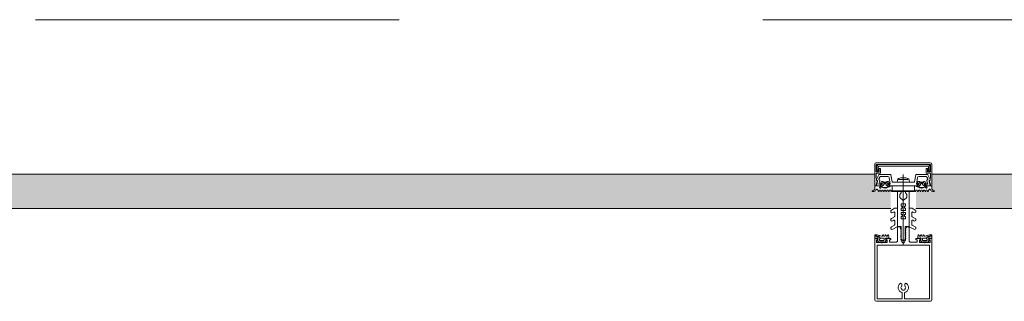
# Model space of a CAD drawing. Header units: centimetres. Extents: x -2424 to 2319, y 5 to 3760.
# Tile 115 of 117: x 1376 to 1462, y 3509 to 3533. Entities that reach past the tile are written whole.
import ezdxf

# ---------------------------------------------------------------- set-up
doc = ezdxf.new("R2010")
doc.units = ezdxf.units.CM
doc.linetypes.add('Oś', pattern=[222.25, 127, -31.75, 31.75, -31.75])
for name, color, linetype, lineweight in [('A-DETL-GENF', 92, 'Continuous', 9), ('A-GLAZ-CURT', 52, 'Continuous', 13), ('S-GRID', 1, 'Continuous', 13)]:
    doc.layers.add(name, color=color, linetype=linetype, lineweight=lineweight)

msp = doc.modelspace()

# ---------------------------------------------------------------- hatches: boundary and pattern name
at = {"layer": 'A-GLAZ-CURT', "lineweight": 9}
for points in [[(1452.559, 3516.826), (1452.559, 3518.326), (1451.159, 3518.326), (1451.159, 3519.826), (1309.877, 3519.826), (1309.877, 3518.326), (1308.477, 3518.326), (1308.477, 3516.826), (1451.159, 3516.826)], [(1598.841, 3516.826), (1598.841, 3518.326), (1597.441, 3518.326), (1597.441, 3519.826), (1456.159, 3519.826), (1456.159, 3518.326), (1454.759, 3518.326), (1454.759, 3516.826), (1597.441, 3516.826)]]:
    msp.add_hatch(color=251, dxfattribs=at).paths.add_polyline_path(points, flags=0)

# ---------------------------------------------------------------- linework, layer by layer
at = {"layer": 'A-DETL-GENF', "color": 251, "lineweight": 9, "extrusion": (0, 0, -1)}
for p, q in [((1456.009, 3520.826), (1451.309, 3520.826)), ((1455.794, 3520.52), (1451.524, 3520.52)), ((1451.534, 3520.67), (1455.784, 3520.67)), ((1451.315, 3519.36), (1451.514, 3519.787)), ((1451.339, 3519.916), (1451.619, 3519.916)), ((1451.604, 3519.578), (1451.528, 3519.414)), ((1451.559, 3519.816), (1452.52, 3519.816)), ((1451.681, 3519.08), (1451.763, 3519.177)), ((1452.317, 3519.636), (1451.695, 3519.636)), ((1452.355, 3519.177), (1452.437, 3519.08)), ((1452.569, 3519.774), (1452.677, 3519.165)), ((1454.067, 3519.361), (1453.252, 3519.361)), ((1453.434, 3519.509), (1453.884, 3519.509)), ((1453.659, 3519.81), (1453.659, 3513.648)), ((1454.641, 3519.165), (1454.749, 3519.774)), ((1454.798, 3519.816), (1455.759, 3519.816)), ((1454.963, 3519.177), (1454.881, 3519.08)), ((1455.624, 3519.636), (1455.001, 3519.636)), ((1455.637, 3519.08), (1455.555, 3519.177)), ((1455.699, 3519.916), (1455.979, 3519.916)), ((1455.79, 3519.414), (1455.714, 3519.578)), ((1455.804, 3519.787), (1456.004, 3519.36)), ((1451.06, 3518.327), (1450.972, 3518.327)), ((1451.484, 3518.343), (1451.396, 3518.495)), ((1451.586, 3518.427), (1451.536, 3518.343)), ((1451.649, 3518.805), (1451.71, 3518.805)), ((1451.778, 3518.745), (1451.649, 3518.745)), ((1451.704, 3518.343), (1451.654, 3518.427)), ((1451.684, 3518.635), (1451.712, 3518.684)), ((1451.806, 3518.427), (1451.756, 3518.343)), ((1451.819, 3519.016), (1451.819, 3518.896)), ((1451.831, 3518.702), (1451.832, 3518.688)), ((1451.989, 3519.066), (1451.869, 3519.066)), ((1451.869, 3518.846), (1451.897, 3518.846)), ((1451.873, 3518.666), (1451.892, 3518.676)), ((1451.924, 3518.343), (1451.874, 3518.427)), ((1451.923, 3518.861), (1452.015, 3519.021)), ((1451.937, 3518.659), (1451.942, 3518.645)), ((1451.944, 3519.125), (1452.174, 3519.125)), ((1452.025, 3518.428), (1451.975, 3518.343)), ((1451.992, 3518.633), (1452.006, 3518.647)), ((1452.055, 3518.642), (1452.062, 3518.63)), ((1452.144, 3518.343), (1452.094, 3518.427)), ((1452.103, 3519.021), (1452.196, 3518.861)), ((1452.114, 3518.631), (1452.124, 3518.649)), ((1452.249, 3519.066), (1452.129, 3519.066)), ((1452.172, 3518.656), (1452.183, 3518.647)), ((1452.245, 3518.428), (1452.195, 3518.343)), ((1452.222, 3518.846), (1452.249, 3518.846)), ((1452.232, 3518.661), (1452.237, 3518.681)), ((1452.28, 3518.7), (1452.294, 3518.693)), ((1452.299, 3518.896), (1452.299, 3519.016)), ((1452.364, 3518.343), (1452.314, 3518.428)), ((1452.41, 3518.805), (1452.475, 3518.805)), ((1452.463, 3518.424), (1452.415, 3518.343)), ((1452.584, 3518.342), (1452.537, 3518.425)), ((1452.706, 3519.141), (1453.634, 3519.141)), ((1453.684, 3519.141), (1454.612, 3519.141)), ((1454.734, 3518.342), (1454.782, 3518.425)), ((1454.908, 3518.805), (1454.843, 3518.805)), ((1454.855, 3518.424), (1454.903, 3518.343)), ((1454.955, 3518.343), (1455.005, 3518.428)), ((1455.019, 3518.896), (1455.019, 3519.016)), ((1455.038, 3518.7), (1455.025, 3518.693)), ((1455.069, 3519.066), (1455.189, 3519.066)), ((1455.097, 3518.846), (1455.069, 3518.846)), ((1455.073, 3518.428), (1455.123, 3518.343)), ((1455.086, 3518.661), (1455.081, 3518.681)), ((1455.215, 3519.021), (1455.123, 3518.861)), ((1455.146, 3518.656), (1455.135, 3518.647)), ((1455.374, 3519.125), (1455.144, 3519.125)), ((1455.175, 3518.343), (1455.225, 3518.427)), ((1455.205, 3518.631), (1455.195, 3518.649)), ((1455.264, 3518.642), (1455.256, 3518.63)), ((1455.293, 3518.428), (1455.343, 3518.343)), ((1455.396, 3518.861), (1455.303, 3519.021)), ((1455.327, 3518.633), (1455.313, 3518.647)), ((1455.329, 3519.066), (1455.449, 3519.066)), ((1455.381, 3518.659), (1455.376, 3518.645)), ((1455.395, 3518.343), (1455.445, 3518.427)), ((1455.449, 3518.846), (1455.421, 3518.846)), ((1455.445, 3518.666), (1455.427, 3518.676)), ((1455.487, 3518.702), (1455.486, 3518.688)), ((1455.499, 3519.016), (1455.499, 3518.896)), ((1455.513, 3518.427), (1455.563, 3518.343)), ((1455.541, 3518.745), (1455.669, 3518.745)), ((1455.634, 3518.635), (1455.606, 3518.684)), ((1455.669, 3518.805), (1455.609, 3518.805)), ((1455.614, 3518.343), (1455.664, 3518.427)), ((1455.732, 3518.427), (1455.783, 3518.343)), ((1455.834, 3518.343), (1455.922, 3518.495)), ((1456.258, 3518.327), (1456.346, 3518.327)), ((1453.359, 3517.827), (1453.359, 3518.042)), ((1453.959, 3517.827), (1453.959, 3518.042)), ((1452.897, 3516.852), (1452.621, 3516.693)), ((1453.109, 3516.859), (1452.922, 3516.859)), ((1453.159, 3515.288), (1453.159, 3516.809)), ((1454.159, 3515.288), (1454.159, 3516.809)), ((1454.209, 3516.859), (1454.395, 3516.859)), ((1454.42, 3516.852), (1454.696, 3516.693)), ((1452.884, 3516.119), (1452.621, 3515.967)), ((1452.746, 3516.476), (1452.834, 3516.527)), ((1452.746, 3515.751), (1452.834, 3515.801)), ((1452.909, 3516.483), (1452.909, 3516.162)), ((1452.909, 3515.758), (1452.909, 3515.432)), ((1454.409, 3516.483), (1454.409, 3516.162)), ((1454.409, 3515.758), (1454.409, 3515.432)), ((1454.434, 3516.119), (1454.696, 3515.967)), ((1454.571, 3516.476), (1454.484, 3516.527)), ((1454.571, 3515.751), (1454.484, 3515.801)), ((1452.884, 3515.389), (1452.621, 3515.237)), ((1452.746, 3515.021), (1453.134, 3515.244)), ((1453.159, 3514.046), (1453.159, 3515.176)), ((1453.209, 3515.226), (1453.309, 3515.226)), ((1454.024, 3515.226), (1454.109, 3515.226)), ((1454.159, 3515.176), (1454.159, 3514.046)), ((1454.571, 3515.021), (1454.184, 3515.244)), ((1454.434, 3515.389), (1454.696, 3515.237)), ((1451.31, 3514.407), (1451.18, 3514.407)), ((1451.288, 3514.525), (1451.188, 3514.525)), ((1451.571, 3514.3), (1451.35, 3514.398)), ((1451.438, 3514.068), (1451.403, 3514.048)), ((1451.755, 3514.407), (1451.614, 3514.461)), ((1451.616, 3514.046), (1451.943, 3514.046)), ((1451.942, 3514.245), (1451.72, 3514.245)), ((1451.864, 3514.512), (1451.816, 3514.429)), ((1451.964, 3514.429), (1451.916, 3514.512)), ((1451.99, 3514.087), (1451.99, 3514.196)), ((1452.084, 3514.512), (1452.035, 3514.429)), ((1452.156, 3514.048), (1452.121, 3514.068)), ((1452.184, 3514.429), (1452.137, 3514.51)), ((1452.305, 3514.512), (1452.257, 3514.429)), ((1453.474, 3514.432), (1453.449, 3514.417)), ((1453.449, 3514.4), (1453.474, 3514.386)), ((1453.484, 3514.368), (1453.484, 3514.23)), ((1453.584, 3514.057), (1453.609, 3514.042)), ((1453.734, 3514.057), (1453.709, 3514.042)), ((1453.834, 3514.368), (1453.834, 3514.23)), ((1453.844, 3514.432), (1453.869, 3514.417)), ((1453.869, 3514.4), (1453.844, 3514.386)), ((1455.013, 3514.512), (1455.061, 3514.429)), ((1455.134, 3514.429), (1455.181, 3514.51)), ((1455.162, 3514.048), (1455.197, 3514.068)), ((1455.234, 3514.512), (1455.283, 3514.429)), ((1455.329, 3514.087), (1455.329, 3514.196)), ((1455.354, 3514.429), (1455.402, 3514.512)), ((1455.702, 3514.046), (1455.375, 3514.046)), ((1455.376, 3514.245), (1455.599, 3514.245)), ((1455.454, 3514.512), (1455.503, 3514.429)), ((1455.563, 3514.407), (1455.704, 3514.461)), ((1455.747, 3514.3), (1455.968, 3514.398)), ((1455.88, 3514.068), (1455.915, 3514.048)), ((1456.009, 3514.407), (1456.139, 3514.407)), ((1456.031, 3514.525), (1456.131, 3514.525)), ((1451.159, 3508.936), (1451.159, 3513.536)), ((1451.369, 3508.936), (1451.369, 3513.536)), ((1451.4, 3513.998), (1451.523, 3513.896)), ((1451.637, 3513.907), (1451.645, 3513.917)), ((1451.684, 3513.935), (1451.876, 3513.935)), ((1451.915, 3513.917), (1451.923, 3513.907)), ((1452.036, 3513.896), (1452.16, 3513.998)), ((1455.282, 3513.896), (1455.159, 3513.998)), ((1455.404, 3513.917), (1455.396, 3513.907)), ((1455.635, 3513.935), (1455.443, 3513.935)), ((1455.681, 3513.907), (1455.673, 3513.917)), ((1455.919, 3513.998), (1455.795, 3513.896)), ((1455.949, 3508.936), (1455.949, 3513.536)), ((1456.159, 3508.936), (1456.159, 3513.536)), ((1451.159, 3508.876), (1451.159, 3510.526)), ((1453.539, 3510.072), (1453.539, 3510.198)), ((1453.539, 3509.717), (1453.539, 3509.778)), ((1453.779, 3510.198), (1453.779, 3510.072)), ((1453.779, 3509.778), (1453.779, 3509.717)), ((1456.159, 3510.526), (1456.159, 3508.875)), ((1453.559, 3509.448), (1453.559, 3508.986)), ((1453.759, 3508.986), (1453.759, 3509.448)), ((1456.025, 3508.726), (1451.309, 3508.726))]:
    msp.add_line(p, q, dxfattribs=at)
at = {"layer": 'A-DETL-GENF', "color": 251, "lineweight": 9, "extrusion": (0, 0, -1), "flags": 128}
for points in [[(-1451.159, 3520.676), (-1451.159, 3518.826), (-1451.269, 3518.826), (-1451.386, 3519.184)], [(-1451.669, 3519.966), (-1451.669, 3520.316), (-1451.539, 3520.316), (-1451.539, 3520.046), (-1451.289, 3520.046), (-1451.289, 3520.676), (-1456.029, 3520.676), (-1456.029, 3520.046), (-1455.779, 3520.046), (-1455.779, 3520.316), (-1455.649, 3520.316), (-1455.649, 3519.966)], [(-1451.474, 3520.47), (-1451.474, 3520.11), (-1451.334, 3520.11), (-1451.334, 3520.47)], [(-1455.984, 3520.47), (-1455.984, 3520.11), (-1455.844, 3520.11), (-1455.844, 3520.47)], [(-1455.933, 3519.184), (-1456.049, 3518.826), (-1456.159, 3518.826), (-1456.159, 3520.676)], [(-1451.319, 3519.327), (-1451.319, 3519.432), (-1451.289, 3519.55), (-1451.289, 3519.865)], [(-1451.602, 3519.26), (-1451.523, 3518.966), (-1451.709, 3518.966), (-1451.709, 3518.906), (-1451.629, 3518.826), (-1451.309, 3518.826), (-1451.409, 3519.2)], [(-1454.903, 3519.553), (-1454.799, 3518.966), (-1454.909, 3518.966), (-1454.909, 3518.906), (-1454.829, 3518.826), (-1452.489, 3518.826), (-1452.409, 3518.906), (-1452.409, 3518.966), (-1452.519, 3518.966), (-1452.416, 3519.553)], [(-1454.179, 3519.299), (-1454.199, 3519.146), (-1453.119, 3519.146), (-1453.139, 3519.299)], [(-1455.909, 3519.2), (-1456.009, 3518.826), (-1455.689, 3518.826), (-1455.609, 3518.906), (-1455.609, 3518.966), (-1455.796, 3518.966), (-1455.717, 3519.26)], [(-1456.029, 3519.866), (-1456.029, 3519.55), (-1455.999, 3519.432), (-1455.999, 3519.327)], [(-1451.179, 3518.536), (-1451.179, 3518.805), (-1451.589, 3518.805)], [(-1451.739, 3518.993), (-1451.739, 3519.005), (-1451.689, 3519.034)], [(-1452.456, 3518.745), (-1452.334, 3518.745), (-1452.337, 3518.72), (-1452.464, 3518.735)], [(-1452.429, 3519.034), (-1452.379, 3519.005), (-1452.379, 3518.993)], [(-1452.544, 3518.805), (-1452.679, 3518.805), (-1452.679, 3518.416), (-1452.637, 3518.342)], [(-1453.459, 3518.215), (-1453.459, 3518.329), (-1453.159, 3518.329), (-1453.159, 3515.259), (-1453.484, 3515.259), (-1453.484, 3514.449)], [(-1453.859, 3518.215), (-1453.859, 3518.329), (-1454.159, 3518.329), (-1454.159, 3515.259), (-1453.834, 3515.259), (-1453.834, 3514.449)], [(-1454.775, 3518.805), (-1454.639, 3518.805), (-1454.639, 3518.416), (-1454.682, 3518.342)], [(-1454.862, 3518.745), (-1454.984, 3518.745), (-1454.981, 3518.72), (-1454.854, 3518.735)], [(-1454.889, 3519.034), (-1454.939, 3519.005), (-1454.939, 3518.993)], [(-1455.579, 3518.993), (-1455.579, 3519.005), (-1455.629, 3519.034)], [(-1456.139, 3518.536), (-1456.139, 3518.805), (-1455.729, 3518.805)], [(-1453.394, 3517.75), (-1453.659, 3517.529), (-1453.659, 3517.229), (-1453.459, 3517.229), (-1453.459, 3517.029), (-1453.559, 3517.029), (-1453.559, 3516.863), (-1453.459, 3516.863), (-1453.459, 3516.663), (-1453.659, 3516.663), (-1453.659, 3516.496), (-1453.459, 3516.496), (-1453.459, 3516.296), (-1453.559, 3516.296), (-1453.559, 3516.129), (-1453.459, 3516.129), (-1453.459, 3515.929), (-1453.659, 3515.929), (-1453.659, 3514.029), (-1453.659, 3515.929), (-1453.859, 3515.929), (-1453.859, 3516.129), (-1453.759, 3516.129), (-1453.759, 3516.296), (-1453.859, 3516.296), (-1453.859, 3516.496), (-1453.659, 3516.496), (-1453.659, 3516.663), (-1453.859, 3516.663), (-1453.859, 3516.863), (-1453.759, 3516.863), (-1453.759, 3517.029), (-1453.859, 3517.029), (-1453.859, 3517.229), (-1453.659, 3517.229), (-1453.659, 3517.529), (-1453.923, 3517.75)], [(-1453.409, 3515.126), (-1453.409, 3515.036), (-1453.459, 3515.005), (-1453.459, 3514.884), (-1453.409, 3514.856), (-1453.459, 3514.827), (-1453.459, 3514.704), (-1453.409, 3514.676), (-1453.459, 3514.647), (-1453.459, 3514.524), (-1453.409, 3514.496), (-1453.459, 3514.467), (-1453.459, 3514.344), (-1453.409, 3514.316), (-1453.459, 3514.287), (-1453.459, 3514.164), (-1453.409, 3514.136), (-1453.459, 3514.107), (-1453.459, 3514.071), (-1453.571, 3513.876)], [(-1453.746, 3513.876), (-1453.859, 3514.071), (-1453.859, 3514.197), (-1453.909, 3514.226), (-1453.859, 3514.254), (-1453.859, 3514.377), (-1453.909, 3514.406), (-1453.859, 3514.434), (-1453.859, 3514.557), (-1453.909, 3514.586), (-1453.859, 3514.614), (-1453.859, 3514.737), (-1453.909, 3514.766), (-1453.859, 3514.794), (-1453.859, 3514.917), (-1453.909, 3514.946), (-1453.859, 3514.974), (-1453.859, 3515.095), (-1453.911, 3515.126)], [(-1451.159, 3513.426), (-1451.159, 3514.226), (-1451.348, 3514.226), (-1451.428, 3514.146), (-1451.428, 3514.086), (-1451.309, 3514.086), (-1451.309, 3513.856), (-1451.754, 3513.856)], [(-1451.16, 3514.387), (-1451.16, 3514.246), (-1451.361, 3514.246), (-1451.412, 3514.259)], [(-1451.803, 3513.856), (-1452.249, 3513.856), (-1452.249, 3514.086), (-1452.129, 3514.086), (-1452.129, 3514.146), (-1452.209, 3514.226), (-1452.569, 3514.226), (-1452.569, 3514.106), (-1452.449, 3514.106), (-1452.449, 3513.896), (-1453.009, 3513.896)], [(-1452.147, 3514.259), (-1452.198, 3514.246), (-1452.4, 3514.246), (-1452.4, 3514.438), (-1452.357, 3514.512)], [(-1454.309, 3513.896), (-1454.869, 3513.896), (-1454.869, 3514.106), (-1454.749, 3514.106), (-1454.749, 3514.226), (-1455.108, 3514.226), (-1455.188, 3514.146), (-1455.188, 3514.086), (-1455.069, 3514.086), (-1455.069, 3513.856), (-1455.514, 3513.856)], [(-1455.171, 3514.259), (-1455.12, 3514.246), (-1454.919, 3514.246), (-1454.919, 3514.438), (-1454.961, 3514.512)], [(-1455.564, 3513.856), (-1456.009, 3513.856), (-1456.009, 3514.086), (-1455.889, 3514.086), (-1455.889, 3514.146), (-1455.969, 3514.226), (-1456.159, 3514.226), (-1456.159, 3513.426)], [(-1456.159, 3514.387), (-1456.159, 3514.246), (-1455.957, 3514.246), (-1455.906, 3514.259)], [(-1451.369, 3513.426), (-1451.369, 3513.625), (-1455.949, 3513.625), (-1455.949, 3513.426)], [(-1453.509, 3508.936), (-1451.369, 3508.936), (-1451.369, 3510.526)], [(-1455.949, 3510.526), (-1455.949, 3508.936), (-1453.809, 3508.936)]]:
    msp.add_lwpolyline(points, dxfattribs=at)
for points in [[(-1454.629, 3518.366), (-1452.689, 3518.366), (-1452.689, 3518.816), (-1454.629, 3518.816)], [(-1454.629, 3518.326), (-1452.689, 3518.326), (-1452.689, 3518.366), (-1454.629, 3518.366)]]:
    msp.add_lwpolyline(points, close=True, dxfattribs=at)
at = {"layer": 'A-DETL-GENF', "color": 251, "lineweight": 9, "extrusion": (0, 0, -1)}
for centre, radius, start, end in [((-1451.309, 3520.676), 0.15, 359.99376, 90.0062), ((-1451.534, 3520.47), 0.2, 359.97179, 90.0352), ((-1451.524, 3520.47), 0.0499, 359.87955, 90.02248), ((-1455.784, 3520.47), 0.2, 90.02951, 179.97227), ((-1455.794, 3520.47), 0.0501, 90.08749, 179.93358), ((-1456.009, 3520.676), 0.15, 90.04937, 179.95063), ((-1451.34, 3519.864), 0.0512, 0.57094, 88.64822), ((-1451.369, 3519.334), 0.06, 278.44171, 25), ((-1451.389, 3519.327), 0.07, 300.00644, 0), ((-1451.319, 3519.206), 0.07, 120.00644, 198), ((-1451.352, 3519.216), 0.06, 98.44171, 195), ((-1451.559, 3519.766), 0.05, 25, 90), ((-1451.582, 3519.389), 0.06, 288.81925, 25), ((-1451.544, 3519.276), 0.06, 108.81925, 195), ((-1451.695, 3519.536), 0.1, 25, 90), ((-1451.619, 3519.966), 0.05, 180.00001, 270.0001), ((-1451.824, 3519.125), 0.08, 39.99668, 157.38439), ((-1452.294, 3519.125), 0.08, 22.62277, 139.99694), ((-1452.317, 3519.536), 0.1, 90, 170), ((-1452.52, 3519.766), 0.05, 90, 170), ((-1453.353, 3519.246), 0.22, 13.97065, 62.72797), ((-1453.66, 3518.616), 0.921, 63.70777, 75.82838), ((-1453.659, 3518.617), 0.92, 104.16828, 116.29299), ((-1453.966, 3519.246), 0.22, 117.27461, 166.02676), ((-1454.798, 3519.766), 0.05, 10, 90), ((-1455.001, 3519.536), 0.1, 10, 90), ((-1455.024, 3519.125), 0.08, 40.00306, 157.37723), ((-1455.494, 3519.125), 0.08, 22.61561, 140.00332), ((-1455.624, 3519.536), 0.1, 90, 155), ((-1455.699, 3519.966), 0.05, 269.99812, 0.00166), ((-1455.775, 3519.276), 0.06, 345, 71.18075), ((-1455.736, 3519.389), 0.06, 155, 251.18075), ((-1455.759, 3519.766), 0.05, 90, 155), ((-1455.967, 3519.216), 0.06, 345, 81.55829), ((-1455.999, 3519.206), 0.07, 342, 59.99829), ((-1455.949, 3519.334), 0.06, 155, 261.55829), ((-1455.929, 3519.327), 0.07, 180, 239.99829), ((-1455.979, 3519.866), 0.0498, 89.82624, 180.17354), ((-1450.972, 3518.357), 0.03, 269.9022, 81.64334), ((-1450.926, 3518.669), 0.286, 207.59211, 261.64334), ((-1451.06, 3518.527), 0.2, 260.45454, 269.9022), ((-1451.045, 3518.617), 0.291, 205.36369, 260.45454), ((-1451.353, 3518.47), 0.05, 25.36369, 150.16485), ((-1451.51, 3518.358), 0.03, 210.71536, 330.16485), ((-1451.649, 3518.68), 0.065, 270, 90), ((-1451.62, 3518.403), 0.0417, 35.13204, 144.86796), ((-1451.619, 3518.805), 0.03, 180, 0), ((-1451.649, 3518.655), 0.04, 209.99374, 270.00001), ((-1451.704, 3519.06), 0.03, 300.00493, 39.98969), ((-1451.73, 3518.358), 0.03, 210.58867, 329.53464), ((-1451.709, 3518.835), 0.03, 180.01852, 269.09479), ((-1451.799, 3518.634), 0.1, 30.00227, 89.17284), ((-1452.043, 3518.914), 0.314, 345.49788, 14.50212), ((-1451.778, 3518.695), 0.05, 90, 125.07788), ((-1451.798, 3518.7), 0.0339, 89.17829, 176.99749), ((-1452.059, 3519.097), 0.44, 234.15879, 305.07788), ((-1451.84, 3518.404), 0.0415, 35.01205, 144.98795), ((-1451.869, 3519.016), 0.05, 359.98992, 90.01008), ((-1451.869, 3518.896), 0.05, 269.98974, 0.01026), ((-1451.859, 3518.689), 0.0272, 240.01099, 356.9853), ((-1451.907, 3518.649), 0.0316, 60.00703, 161.99669), ((-1451.897, 3518.876), 0.03, 209.99356, 270.01209), ((-1451.944, 3519.175), 0.05, 270.00034, 337.37761), ((-1451.949, 3518.358), 0.03, 210.14481, 329.53463), ((-1451.97, 3518.654), 0.03, 225.00054, 342.0009), ((-1451.989, 3519.036), 0.03, 89.99358, 210.00244), ((-1452.028, 3518.625), 0.0316, 44.99099, 147.01044), ((-1452.059, 3518.402), 0.043, 37.84365, 143.82344), ((-1452.088, 3518.646), 0.03, 210.00025, 326.99854), ((-1452.129, 3519.036), 0.03, 330.00269, 90.00128), ((-1452.151, 3518.633), 0.0316, 30.00259, 131.99738), ((-1452.169, 3518.358), 0.03, 210.34487, 329.53462), ((-1452.174, 3519.175), 0.05, 202.62086, 270.00119), ((-1452.203, 3518.669), 0.03, 194.99548, 312.00284), ((-1452.222, 3518.876), 0.03, 269.98935, 330.005), ((-1452.266, 3518.674), 0.03, 15.00147, 116.99683), ((-1452.28, 3518.404), 0.0419, 35.46653, 144.69988), ((-1452.249, 3519.016), 0.05, 90.00918, 179.99082), ((-1452.249, 3518.896), 0.05, 180.00904, 269.99096), ((-1452.307, 3518.72), 0.03, 180.01117, 296.99101), ((-1452.334, 3518.715), 0.03, 54.15879, 90), ((-1452.389, 3518.358), 0.03, 210.34457, 329.76853), ((-1452.075, 3518.914), 0.314, 165.517, 193.19753), ((-1452.41, 3518.835), 0.03, 270, 13.19753), ((-1452.414, 3519.06), 0.03, 139.98868, 240.00171), ((-1452.456, 3518.778), 0.033, 125.09006, 269.99998), ((-1452.5, 3518.405), 0.0416, 26.95413, 151.56801), ((-1452.464, 3518.785), 0.05, 187.17367, 270.00885), ((-1452.544, 3518.775), 0.03, 7.1885, 89.99701), ((-1452.61, 3518.356), 0.03, 209.79649, 330.13199), ((-1452.706, 3519.171), 0.03, 270, 350), ((-1453.659, 3519.146), 0.0256, 192.68038, 347.31962), ((-1454.612, 3519.171), 0.03, 190, 270), ((-1454.708, 3518.356), 0.03, 209.86801, 330.20351), ((-1454.775, 3518.775), 0.03, 90.00299, 172.8115), ((-1454.818, 3518.405), 0.0416, 28.43199, 153.04587), ((-1454.854, 3518.785), 0.05, 269.99115, 352.82633), ((-1454.862, 3518.778), 0.033, 270.00002, 54.90994), ((-1454.904, 3519.06), 0.03, 299.99829, 40.01132), ((-1454.929, 3518.358), 0.03, 210.23147, 329.65543), ((-1454.908, 3518.835), 0.03, 166.80247, 270), ((-1455.244, 3518.914), 0.314, 346.80247, 14.483), ((-1455.011, 3518.72), 0.03, 243.00899, 359.98883), ((-1454.984, 3518.715), 0.03, 90, 125.84121), ((-1455.259, 3519.097), 0.44, 234.92212, 305.84121), ((-1455.039, 3518.404), 0.0419, 35.30012, 144.53347), ((-1455.069, 3519.016), 0.05, 0.00918, 89.99082), ((-1455.069, 3518.896), 0.05, 270.00904, 359.99096), ((-1455.052, 3518.674), 0.03, 63.00317, 164.99853), ((-1455.115, 3518.669), 0.03, 227.99716, 345.00452), ((-1455.097, 3518.876), 0.03, 209.995, 270.01065), ((-1455.144, 3519.175), 0.05, 269.99881, 337.37914), ((-1455.149, 3518.358), 0.03, 210.46538, 329.65513), ((-1455.167, 3518.633), 0.0316, 48.00262, 149.99741), ((-1455.189, 3519.036), 0.03, 89.99872, 209.99731), ((-1455.231, 3518.646), 0.03, 213.00146, 329.99975), ((-1455.259, 3518.402), 0.043, 36.17656, 142.15635), ((-1455.29, 3518.625), 0.0316, 32.98956, 135.00901), ((-1455.329, 3519.036), 0.03, 329.99756, 90.00642), ((-1455.348, 3518.654), 0.03, 197.9991, 314.99946), ((-1455.369, 3518.358), 0.03, 210.46537, 329.85519), ((-1455.374, 3519.175), 0.05, 202.62239, 269.99966), ((-1455.411, 3518.649), 0.0316, 18.00331, 119.99297), ((-1455.421, 3518.876), 0.03, 269.98791, 330.00644), ((-1455.459, 3518.689), 0.0272, 183.0147, 299.98901), ((-1455.479, 3518.404), 0.0415, 35.01205, 144.98795), ((-1455.449, 3519.016), 0.05, 89.98992, 180.01008), ((-1455.449, 3518.896), 0.05, 179.98974, 270.01026), ((-1455.521, 3518.7), 0.0339, 3.00251, 90.82171), ((-1455.541, 3518.695), 0.05, 54.92212, 90), ((-1455.52, 3518.634), 0.1, 90.82716, 149.99773), ((-1455.588, 3518.358), 0.03, 210.46536, 329.41133), ((-1455.275, 3518.914), 0.314, 165.49788, 194.50212), ((-1455.609, 3518.835), 0.03, 270.90521, 359.98148), ((-1455.614, 3519.06), 0.03, 140.01031, 239.99507), ((-1455.669, 3518.655), 0.04, 269.99999, 330.00626), ((-1455.698, 3518.403), 0.0417, 35.13204, 144.86796), ((-1455.699, 3518.805), 0.03, 180, 0), ((-1455.669, 3518.68), 0.065, 90, 270), ((-1455.808, 3518.358), 0.03, 209.83515, 329.28464), ((-1455.965, 3518.47), 0.05, 29.83515, 154.63631), ((-1456.273, 3518.617), 0.291, 279.54546, 334.63631), ((-1456.392, 3518.669), 0.286, 278.35666, 332.40789), ((-1456.258, 3518.527), 0.2, 270.0978, 279.54546), ((-1456.346, 3518.357), 0.03, 98.35666, 270.0978), ((-1453.459, 3518.042), 0.1, 0, 60), ((-1453.459, 3517.827), 0.1, 310, 0), ((-1453.359, 3518.215), 0.1, 180, 240), ((-1453.959, 3518.215), 0.1, 300, 0), ((-1453.859, 3518.042), 0.1, 120, 180), ((-1453.859, 3517.827), 0.1, 180, 230), ((-1452.684, 3516.584), 0.125, 240, 60), ((-1452.922, 3516.809), 0.05, 60, 90), ((-1453.109, 3516.809), 0.05, 90, 180), ((-1454.209, 3516.809), 0.05, 0, 90), ((-1454.395, 3516.809), 0.05, 90, 120), ((-1454.634, 3516.584), 0.125, 120, 300), ((-1452.684, 3515.859), 0.125, 240, 60), ((-1452.859, 3516.483), 0.05, 60, 180), ((-1452.859, 3515.758), 0.05, 60, 180), ((-1452.859, 3516.162), 0.05, 180, 240), ((-1454.459, 3516.483), 0.05, 0, 120), ((-1454.459, 3516.162), 0.05, 300, 0), ((-1454.459, 3515.758), 0.05, 0, 120), ((-1454.634, 3515.859), 0.125, 120, 300), ((-1452.684, 3515.129), 0.125, 240, 60), ((-1452.859, 3515.432), 0.05, 180, 240), ((-1453.109, 3515.288), 0.05, 180, 240), ((-1453.209, 3515.176), 0.05, 359.98991, 90.01009), ((-1453.309, 3515.126), 0.0999, 89.97043, 180.02957), ((-1454.034, 3515.1), 0.126, 11.5693, 85.59312), ((-1454.109, 3515.176), 0.05, 90.93133, 179.98516), ((-1454.209, 3515.288), 0.05, 300, 0), ((-1454.459, 3515.432), 0.05, 300, 0), ((-1454.634, 3515.129), 0.125, 120, 300), ((-1451.18, 3514.387), 0.02, 0.0007, 89.9993), ((-1451.225, 3514.495), 0.059, 268.59736, 14.60356), ((-1451.188, 3514.505), 0.02, 14.60356, 90), ((-1451.233, 3513.503), 0.933, 89.58699, 113.00353), ((-1451.262, 3513.528), 0.997, 91.49889, 110.69004), ((-1451.31, 3514.307), 0.1, 90.00008, 114.00003), ((-1451.418, 3514.022), 0.03, 308.57981, 59.99147), ((-1451.42, 3514.23), 0.03, 75.40272, 194.37456), ((-1451.717, 3514.154), 0.277, 346.6587, 14.37456), ((-1451.428, 3514.085), 0.02, 166.6587, 240.01715), ((-1451.719, 3514.097), 0.148, 352.4164, 90.24043), ((-1451.585, 3514.331), 0.0337, 113.00353, 294.00003), ((-1451.619, 3514.095), 0.0496, 272.75586, 339.68776), ((-1451.772, 3514.454), 0.05, 210.06904, 290.53605), ((-1451.89, 3514.497), 0.03, 30.08708, 149.91292), ((-1451.939, 3514.195), 0.0502, 93.33226, 179.73216), ((-1451.94, 3514.095), 0.0499, 189.22628, 266.98926), ((-1452, 3514.447), 0.0402, 207.79216, 332.37015), ((-1452.11, 3514.497), 0.0299, 30.122, 155.06395), ((-1452.139, 3514.23), 0.03, 345.62539, 104.59422), ((-1451.842, 3514.154), 0.277, 165.62539, 193.34104), ((-1452.131, 3514.085), 0.02, 299.98467, 13.34104), ((-1452.141, 3514.022), 0.03, 120.00853, 231.42019), ((-1452.221, 3514.449), 0.0414, 208.17599, 331.82401), ((-1452.331, 3514.497), 0.0301, 30.12581, 149.87419), ((-1453.009, 3514.045), 0.15, 179.97059, 270.02941), ((-1453.454, 3514.409), 0.01, 300.03025, 59.98023), ((-1453.464, 3514.449), 0.02, 180, 239.98023), ((-1453.464, 3514.368), 0.02, 120.03025, 180), ((-1453.684, 3514.23), 0.2, 300, 0), ((-1453.659, 3514.129), 0.1, 270, 300), ((-1453.659, 3514.129), 0.1, 240, 270), ((-1453.634, 3514.23), 0.2, 180, 240), ((-1453.854, 3514.449), 0.02, 300.01977, 0), ((-1453.854, 3514.368), 0.02, 0, 59.96975), ((-1453.864, 3514.409), 0.01, 120.01977, 239.96975), ((-1454.308, 3514.045), 0.15, 269.97059, 0.02941), ((-1454.987, 3514.497), 0.0301, 30.12581, 149.87419), ((-1455.098, 3514.449), 0.0414, 208.17599, 331.82401), ((-1455.177, 3514.022), 0.03, 308.57981, 59.99147), ((-1455.179, 3514.23), 0.03, 75.40578, 194.37461), ((-1455.209, 3514.497), 0.0299, 24.93605, 149.878), ((-1455.476, 3514.154), 0.277, 346.65896, 14.37461), ((-1455.187, 3514.085), 0.02, 166.65896, 240.01533), ((-1455.319, 3514.447), 0.0402, 207.62985, 332.20784), ((-1455.379, 3514.195), 0.0502, 0.26784, 86.66774), ((-1455.378, 3514.095), 0.0499, 273.01074, 350.77372), ((-1455.428, 3514.497), 0.03, 30.08708, 149.91292), ((-1455.546, 3514.454), 0.05, 249.46395, 329.93096), ((-1455.599, 3514.097), 0.148, 89.75957, 187.5836), ((-1455.733, 3514.331), 0.0337, 245.99997, 66.99647), ((-1455.7, 3514.095), 0.0496, 200.31224, 267.24414), ((-1456.057, 3513.528), 0.997, 69.30996, 88.50111), ((-1456.085, 3513.503), 0.933, 66.99647, 90.41301), ((-1455.898, 3514.23), 0.03, 345.62544, 104.59728), ((-1455.89, 3514.085), 0.02, 299.98285, 13.3413), ((-1455.601, 3514.154), 0.277, 165.62544, 193.3413), ((-1455.9, 3514.022), 0.03, 120.00853, 231.42019), ((-1456.009, 3514.307), 0.1, 65.99997, 89.99992), ((-1456.093, 3514.495), 0.059, 165.39644, 271.40264), ((-1456.131, 3514.505), 0.02, 90, 165.39644), ((-1456.139, 3514.387), 0.02, 90.0007, 179.9993), ((-1451.575, 3513.957), 0.08, 218.84751, 309.68497), ((-1451.684, 3513.885), 0.05, 38.84751, 90), ((-1451.778, 3513.861), 0.0255, 192.35001, 347.64999), ((-1451.876, 3513.885), 0.05, 90, 141.15279), ((-1451.985, 3513.957), 0.08, 230.31503, 321.15279), ((-1453.659, 3513.924), 0.1, 208.79836, 331.20164), ((-1455.333, 3513.957), 0.08, 218.84721, 309.68497), ((-1455.443, 3513.885), 0.05, 38.84721, 90), ((-1455.539, 3513.861), 0.0255, 192.35001, 347.64999), ((-1455.635, 3513.885), 0.05, 90, 141.15249), ((-1455.744, 3513.957), 0.08, 230.31503, 321.15249), ((-1453.659, 3509.925), 0.45, 287.49821, 51.0552), ((-1453.439, 3510.198), 0.1, 51.0552, 180), ((-1453.659, 3509.925), 0.21, 323.77678, 36.22322), ((-1453.509, 3510.072), 0.03, 180, 310.31926), ((-1453.509, 3509.778), 0.03, 49.68074, 180), ((-1453.659, 3509.925), 0.24, 240, 300), ((-1453.879, 3510.198), 0.1, 0, 128.9448), ((-1453.809, 3510.072), 0.03, 229.68074, 0), ((-1453.809, 3509.778), 0.03, 0, 130.31926), ((-1453.659, 3509.925), 0.45, 128.9448, 252.58299), ((-1453.659, 3509.925), 0.21, 143.77678, 216.22322), ((-1451.309, 3508.876), 0.15, 270.00031, 359.99968), ((-1453.509, 3508.986), 0.05, 180.00773, 269.99227), ((-1453.509, 3509.448), 0.05, 107.49821, 180), ((-1453.809, 3509.448), 0.05, 0, 72.58299), ((-1453.809, 3508.986), 0.05, 269.97911, 0.02089), ((-1456.009, 3508.875), 0.15, 180.10545, 263.87804)]:
    msp.add_arc(centre, radius, start, end, dxfattribs=at)
at = {"layer": 'A-GLAZ-CURT', "color": 251, "lineweight": 9}
for p, q in [((1451.159, 3519.826), (1309.877, 3519.826)), ((1597.441, 3519.826), (1456.159, 3519.826)), ((1308.477, 3516.826), (1452.559, 3516.826)), ((1454.759, 3516.826), (1598.841, 3516.826))]:
    msp.add_line(p, q, dxfattribs=at)
at = {"layer": 'S-GRID', "color": 251, "linetype": 'Oś', "lineweight": 9}
msp.add_line((-1225.623, 3533.326), (1983.253, 3533.326), dxfattribs=at)

doc.saveas('drawing.dxf')
